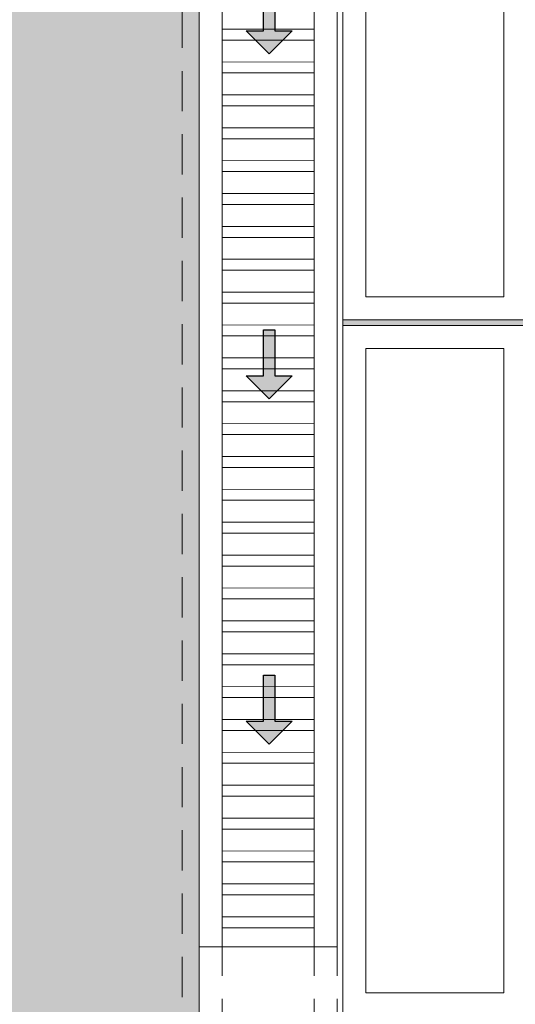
# Model space of a CAD drawing. Header units: millimetres. Extents: x -8931983 to 9630244, y 4 to 18563053.
# Tile 16 of 256: x 349101.55 to 349103.71, y 9281927.95 to 9281932.22. Entities that reach past the tile are written whole.
import ezdxf

# ---------------------------------------------------------------- set-up
doc = ezdxf.new("R2010")
doc.units = ezdxf.units.MM
doc.linetypes.add('01 nivel$0$HIDDEN2', pattern=[0.1875, 0.125, -0.0625])
doc.linetypes.add('DASHED2', pattern=[0.375, 0.25, -0.125])
for name, color, linetype, lineweight in [('.', 7, 'Continuous', 0), ('0_ CUNETAS', 151, 'Continuous', 5), ('0_PROYECCIONES 1', 1, 'DASHED2', 0), ('CUNETAS', 5, 'Continuous', 0), ('HIERVA', 108, 'Continuous', 0), ('vereda', 254, 'Continuous', 5)]:
    doc.layers.add(name, color=color, linetype=linetype, lineweight=lineweight)
doc.layers.add('0_TEXTURA PISOS', color=252, linetype='Continuous', lineweight=0, true_color=0x8c8c8c)

# ---------------------------------------------------------------- blocks, each defined once
blk = doc.blocks.new('*U3805')
at = {"layer": '.', "lineweight": 30}
h = blk.add_hatch(color=1, dxfattribs=at)
h.dxf.hatch_style = 1
h.paths.add_polyline_path([(-0.025, -0.05), (-0.1, -0.05), (0, -0.15), (0.1, -0.05), (0.025, -0.05), (0.025, 0.15), (-0.025, 0.15)])
at = {"layer": '0_ CUNETAS', "color": 1, "lineweight": 30}
blk.add_lwpolyline([(-0.1, -0.05), (-0.025, -0.05), (-0.025, 0.15), (0.025, 0.15), (0.025, -0.05), (0.1, -0.05), (0, -0.15)], close=True, dxfattribs=at)
blk = doc.blocks.new('*U3868')
at = {"layer": '0_ CUNETAS', "color": 0, "linetype": 'ByBlock', "lineweight": -2, "transparency": 16777216}
for p in [(0, 9), (0, 7.5), (0, 6)]:
    blk.add_blockref('*U3805', p, dxfattribs=at)
blk = doc.blocks.new('red drenaje')
at = {"layer": '0_ CUNETAS', "lineweight": 0}
h = blk.add_hatch(dxfattribs=at)
h.set_pattern_fill('ANSI32', color=256, scale=0.015, angle=135)
h.set_pattern_definition([(180, (7.20997, 110.9101), (0, -0.142875), []), (180, (7.16235, 110.95773), (0, -0.142875), [])])
h.paths.add_polyline_path([(-48.2, 69.9031), (-48.6, 69.9031), (-48.6, 10.193), (-48.2, 10.193)])
for p, q in [((-48.7, 70.0031), (-48.7, 10.193)), ((-48.1, 70.0031), (-48.1, 10.193)), ((-48.6, 69.7801), (-48.6, 10.193)), ((-48.2, 69.7801), (-48.2, 10.193)), ((-48.1, 10.193), (-48.7, 10.193))]:
    blk.add_line(p, q, dxfattribs=at)
at = {"layer": '0_ CUNETAS', "linetype": '01 nivel$0$HIDDEN2', "lineweight": 0}
for p, q in [((-48.7, 10.193), (-48.7, 4.8777)), ((-48.6, 10.193), (-48.6, 4.8363)), ((-48.2, 10.193), (-48.2, 4.6706)), ((-48.1, 10.193), (-48.1, 4.6292))]:
    blk.add_line(p, q, dxfattribs=at)
at = {"layer": '0_ CUNETAS', "lineweight": 0}
blk.add_lwpolyline([(-48.2, 10.193), (-48.2, 69.9031), (-48.6, 69.9031), (-48.6, 10.193)], close=True, dxfattribs=at)
blk.add_blockref('*U3868', (-48.3957, 5.2249), dxfattribs=at)
blk = doc.blocks.new('junta vereda 0.8')
at = {"layer": '.', "true_color": 0x939598}
h = blk.add_hatch(color=252, dxfattribs=at)
h.dxf.hatch_style = 1
h.paths.add_polyline_path([(0.0127, 0), (-0.0127, 0), (-0.0127, 0.8), (0.0127, 0.8)])
at = {"layer": '0_TEXTURA PISOS'}
h = blk.add_hatch(dxfattribs=at)
h.set_pattern_fill('ANGLE', color=256, angle=180)
h.set_pattern_definition([(180, (5477.7654, 1211.768), (-9e-16, -6.985), [5.08, -1.905]), (270, (5477.7654, 1211.768), (6.985, -1e-15), [5.08, -1.905])])
h.paths.add_polyline_path([(0.0127, 0), (-0.0127, 0), (-0.0127, 0.8), (0.0127, 0.8)])
at = {"layer": 'vereda'}
blk.add_lwpolyline([(0.0127, 0), (-0.0127, 0), (-0.0127, 0.8), (0.0127, 0.8)], close=True, dxfattribs=at)
blk = doc.blocks.new('VEREDAAAAA')
at = {"layer": 'vereda', "elevation": 0}
for points in [[(-19.03, -16.054), (-19.03, -19.054), (-19.83, -19.054), (-19.83, -16.054)], [(-19.13, -16.154), (-19.13, -18.954), (-19.73, -18.954), (-19.73, -16.154)], [(-19.03, -19.0794), (-19.03, -22.0794), (-19.83, -22.0794), (-19.83, -19.0794)], [(-19.13, -19.1794), (-19.13, -21.9794), (-19.73, -21.9794), (-19.73, -19.1794)]]:
    blk.add_lwpolyline(points, close=True, dxfattribs=at)
at = {"layer": 'vereda', "rotation": 270}
blk.add_blockref('junta vereda 0.8', (-19.83, -19.0667, 0), dxfattribs=at)
blk = doc.blocks.new('ADMIII PLATA GG')
at = {"layer": '0_PROYECCIONES 1', "ltscale": 0.7}
blk.add_lwpolyline([(1.515, 1.392), (-19.315, 1.392), (-19.315, -23.938), (1.515, -23.938)], close=True, dxfattribs=at)

msp = doc.modelspace()

# ---------------------------------------------------------------- hatches: boundary and pattern name
at = {"layer": 'HIERVA', "lineweight": 0, "true_color": 0x136734, "transparency": 33554610}
h = msp.add_hatch(dxfattribs=at)
h.set_pattern_fill('GRASS', color=116, scale=0.012, angle=-114.50651)
h.set_pattern_definition([(335.493494, (343686.20738, 9280804.51346), (0.285509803, 0.106710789), [0.05715, -0.373902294]), (290.493494, (343686.20738, 9280804.51346), (0.285509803, 0.10671079), [0.05715, -0.24765]), (20.493494, (343686.20738, 9280804.51346), (-0.10671079, 0.285509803), [0.05715, -0.24765])])
h.paths.add_polyline_path([(349102.33467, 9281948.5738), (349092.72265, 9281948.5738), (349092.73788, 9281918.00139), (349100.81063, 9281918.00139), (349100.81473, 9281925.21947), (349102.33467, 9281925.21947)])
h.paths.add_polyline_path([(349098.66571, 9281930.69947), (349098.66571, 9281925.21947), (349094.38571, 9281925.21947), (349094.38571, 9281930.69947)], flags=16)

# ---------------------------------------------------------------- linework, layer by layer
at = {"layer": 'vereda'}
msp.add_lwpolyline([(349102.33467, 9281948.5738), (349092.72265, 9281948.5738), (349092.73788, 9281918.00139), (349100.81063, 9281918.00139), (349100.81473, 9281925.21945), (349102.33467, 9281925.21947), (349102.33467, 9281948.5738)], dxfattribs=at)

# ---------------------------------------------------------------- block references
at = {"lineweight": 5}
msp.add_blockref('VEREDAAAAA', (349122.78981, 9281949.97444), dxfattribs=at)

# ---------------------------------------------------------------- next in the draw order: block references
msp.add_blockref('ADMIII PLATA GG', (349121.57481, 9281948.75944), dxfattribs=at)

# ---------------------------------------------------------------- next in the draw order: block references
at = {"layer": 'CUNETAS', "color": 84, "lineweight": 30}
msp.add_blockref('red drenaje', (349151.0347, 9281918.00139), dxfattribs=at)

doc.saveas('drawing.dxf')
